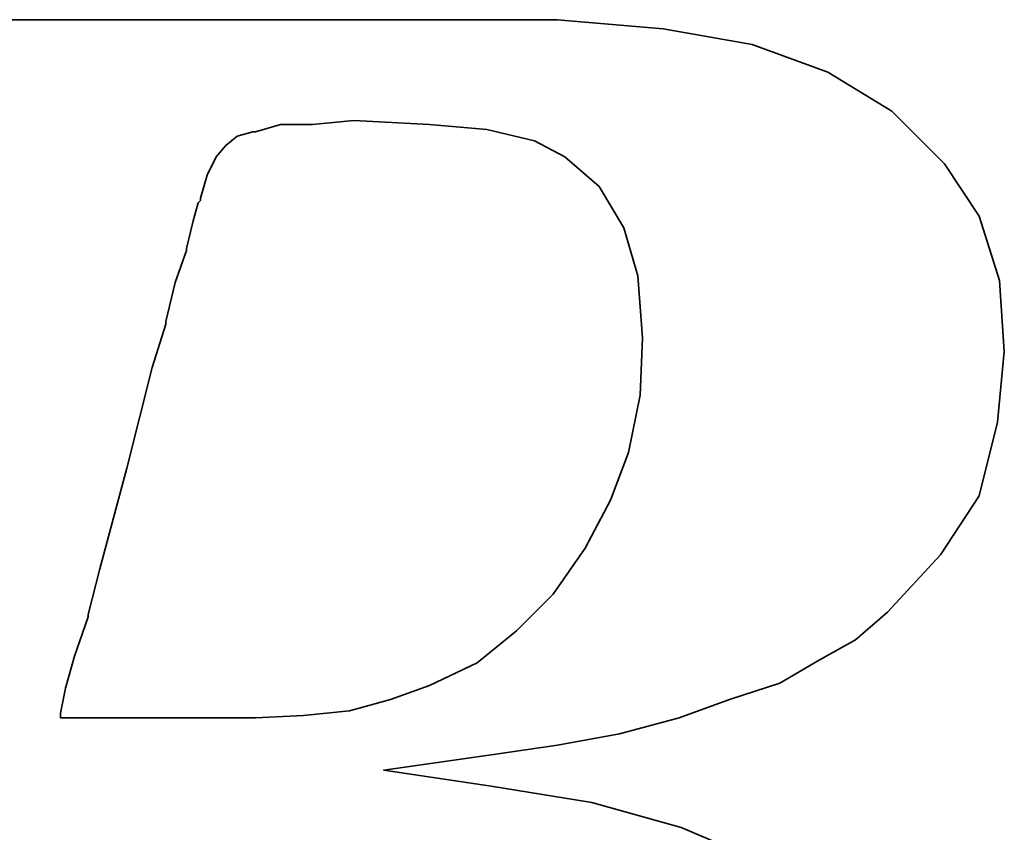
# Model space of a CAD drawing. Extents: x 55 to 159, y 66 to 127.
# Tile 33 of 51: x 137.617 to 138.473, y 96.985 to 97.692. Entities that reach past the tile are written whole.
import ezdxf

# ---------------------------------------------------------------- set-up
doc = ezdxf.new("R2010")
doc.units = 0
doc.header["$MEASUREMENT"] = 0
doc.layers.add('DIM', color=4, linetype='CONTINUOUS')
doc.layers.add('layer 1', color=7, linetype='CONTINUOUS')

# ---------------------------------------------------------------- blocks, each defined once
blk = doc.blocks.new('TBI MOTION logo(完整正式版)')
at = {"layer": 'layer 1', "color": 22, "lineweight": 35}
for points, knots in [([(-64.65375, -6.86375), (-64.65375, -6.86375), (-64.84375, -7.29625), (-64.84375, -7.29625), (-64.84375, -7.29625), (-64.84375, -7.29625), (-64.86875, -7.34375), (-64.86875, -7.34375), (-64.86875, -7.34375), (-64.86875, -7.34375), (-64.86875, -7.36875), (-64.86875, -7.36875), (-64.86875, -7.36875), (-64.86875, -7.36875), (-65.15375, -7.65375), (-65.15375, -7.65375), (-65.15375, -7.65375), (-65.15375, -7.65375), (-65.17875, -7.65375), (-65.17875, -7.65375), (-65.17875, -7.65375), (-65.17875, -7.65375), (-65.20375, -7.67875), (-65.20375, -7.67875), (-65.20375, -7.67875), (-65.20375, -7.67875), (-65.58875, -7.87125), (-65.58875, -7.87125), (-65.58875, -7.87125), (-65.58875, -7.87125), (-65.63375, -7.87125), (-65.63375, -7.87125), (-65.63375, -7.87125), (-65.63375, -7.87125), (-65.65875, -7.89375), (-65.65875, -7.89375), (-65.65875, -7.89375), (-65.65875, -7.89375), (-66.09375, -7.94375), (-66.09375, -7.94375), (-66.09375, -7.94375), (-66.09375, -7.94375), (-66.11375, -7.94375), (-66.11375, -7.94375), (-66.11375, -7.94375), (-66.11375, -7.94375), (-66.16375, -7.94375), (-66.16375, -7.94375), (-66.16375, -7.94375), (-66.16375, -7.94375), (-66.30875, -7.94375), (-66.30875, -7.94375), (-66.30875, -7.94375), (-66.30875, -7.94375), (-66.69375, -7.94375), (-66.69375, -7.94375), (-66.69375, -7.94375), (-66.69375, -7.94375), (-67.07375, -7.94375), (-67.07375, -7.94375), (-67.07375, -7.94375), (-67.07375, -7.94375), (-67.12375, -7.94375), (-67.12375, -7.94375), (-67.12375, -7.94375), (-67.12375, -7.94375), (-67.12375, -7.96625), (-67.12375, -7.96625), (-67.12375, -7.96625), (-67.12375, -7.96625), (-67.14875, -7.99125), (-67.14875, -7.99125), (-67.14875, -7.99125), (-67.14875, -7.99125), (-67.24375, -8.34875), (-67.24375, -8.34875), (-67.24375, -8.34875), (-67.24375, -8.34875), (-67.31375, -8.68625), (-67.31375, -8.68625), (-67.31375, -8.68625), (-67.31375, -8.68625), (-67.26875, -8.68625), (-67.26875, -8.68625), (-67.26875, -8.68625), (-67.26875, -8.68625), (-67.07375, -8.68625), (-67.07375, -8.68625), (-67.07375, -8.68625), (-67.07375, -8.68625), (-66.54875, -8.68625), (-66.54875, -8.68625), (-66.54875, -8.68625), (-66.54875, -8.68625), (-65.82625, -8.68625), (-65.82625, -8.68625), (-65.82625, -8.68625), (-65.82625, -8.68625), (-65.01375, -8.68625), (-65.01375, -8.68625), (-65.01375, -8.68625), (-65.01375, -8.68625), (-64.05375, -8.68625), (-64.05375, -8.68625), (-64.05375, -8.68625), (-64.05375, -8.68625), (-62.08375, -8.68625), (-62.08375, -8.68625), (-62.08375, -8.68625), (-62.08375, -8.68625), (-60.06875, -8.68625), (-60.06875, -8.68625), (-60.06875, -8.68625), (-60.06875, -8.68625), (-59.10875, -8.68625), (-59.10875, -8.68625), (-59.10875, -8.68625), (-59.10875, -8.68625), (-58.29375, -8.68625), (-58.29375, -8.68625), (-58.29375, -8.68625), (-58.29375, -8.68625), (-57.57375, -8.68625), (-57.57375, -8.68625), (-57.57375, -8.68625), (-57.57375, -8.68625), (-57.04875, -8.68625), (-57.04875, -8.68625), (-57.04875, -8.68625), (-57.04875, -8.68625), (-56.85375, -8.68625), (-56.85375, -8.68625), (-56.85375, -8.68625), (-56.85375, -8.68625), (-56.70875, -8.68625), (-56.70875, -8.68625), (-56.70875, -8.68625), (-56.70875, -8.68625), (-56.61375, -8.68625), (-56.61375, -8.68625), (-56.61375, -8.68625), (-56.61375, -8.68625), (-56.56875, -8.68625), (-56.56875, -8.68625), (-56.56875, -8.68625), (-56.56875, -8.68625), (-55.65375, -8.63875), (-55.65375, -8.63875), (-55.65375, -8.63875), (-55.65375, -8.63875), (-54.76875, -8.51875), (-54.76875, -8.51875), (-54.76875, -8.51875), (-54.76875, -8.51875), (-53.90375, -8.30375), (-53.90375, -8.30375), (-53.90375, -8.30375), (-53.90375, -8.30375), (-53.08875, -8.03875), (-53.08875, -8.03875), (-53.08875, -8.03875), (-53.08875, -8.03875), (-52.34375, -7.65375), (-52.34375, -7.65375), (-52.34375, -7.65375), (-52.34375, -7.65375), (-51.69875, -7.29625), (-51.69875, -7.29625), (-51.69875, -7.29625), (-51.69875, -7.29625), (-51.21875, -6.91125), (-51.21875, -6.91125), (-51.21875, -6.91125), (-51.21875, -6.91125), (-50.83375, -6.50375), (-50.83375, -6.50375), (-50.83375, -6.50375), (-50.83375, -6.50375), (-50.44875, -5.94875), (-50.44875, -5.94875), (-50.44875, -5.94875), (-50.44875, -5.94875), (-50.13875, -5.30375), (-50.13875, -5.30375), (-50.13875, -5.30375), (-50.13875, -5.30375), (-49.99375, -4.65375), (-49.99375, -4.65375), (-49.99375, -4.65375), (-49.99375, -4.65375), (-49.92375, -3.98375), (-49.92375, -3.98375), (-49.92375, -3.98375), (-49.92375, -3.98375), (-49.99375, -3.19374), (-49.99375, -3.19374), (-49.99375, -3.19374), (-49.99375, -3.19374), (-50.23374, -2.44874), (-50.23374, -2.44874), (-50.23374, -2.44874), (-50.23374, -2.44874), (-50.59375, -1.87374), (-50.59375, -1.87374), (-50.59375, -1.87374), (-50.59375, -1.87374), (-51.09875, -1.31874), (-51.09875, -1.31874), (-51.09875, -1.31874), (-51.09875, -1.31874), (-51.74375, -0.81875), (-51.74375, -0.81875), (-51.74375, -0.81875), (-51.74375, -0.81875), (-52.53875, -0.48125), (-52.53875, -0.48125), (-52.53875, -0.48125), (-52.53875, -0.48125), (-53.47375, -0.21875), (-53.47375, -0.21875), (-53.47375, -0.21875), (-53.47375, -0.21875), (-54.52875, -0.04874), (-54.52875, -0.04874), (-54.52875, -0.04874), (-54.52875, -0.04874), (-55.65375, 0.12125), (-55.65375, 0.12125), (-55.65375, 0.12125), (-55.65375, 0.12125), (-54.50375, 0.28624), (-54.50375, 0.28624), (-54.50375, 0.28624), (-54.50375, 0.28624), (-53.83375, 0.38124), (-53.83375, 0.38124), (-53.83375, 0.38124), (-53.83375, 0.38124), (-53.18375, 0.50125), (-53.18375, 0.50125), (-53.18375, 0.50125), (-53.18375, 0.50125), (-52.55875, 0.66874), (-52.55875, 0.66874), (-52.55875, 0.66874), (-52.55875, 0.66874), (-52.03375, 0.86124), (-52.03375, 0.86124), (-52.03375, 0.86124), (-52.03375, 0.86124), (-51.50374, 1.03124), (-51.50374, 1.03124), (-51.50374, 1.03124), (-51.50374, 1.03124), (-51.09875, 1.27125), (-51.09875, 1.27125), (-51.09875, 1.27125), (-51.09875, 1.27125), (-50.71375, 1.48624), (-50.71375, 1.48624), (-50.71375, 1.48624), (-50.71375, 1.48624), (-50.37625, 1.77625), (-50.37625, 1.77625), (-50.37625, 1.77625), (-50.37625, 1.77625), (-49.82375, 2.37625), (-49.82375, 2.37625), (-49.82375, 2.37625), (-49.82375, 2.37625), (-49.41875, 2.99625), (-49.41875, 2.99625), (-49.41875, 2.99625), (-49.41875, 2.99625), (-49.22375, 3.76625), (-49.22375, 3.76625), (-49.22375, 3.76625), (-49.22375, 3.76625), (-49.15375, 4.50874), (-49.15375, 4.50874), (-49.15375, 4.50874), (-49.15375, 4.50874), (-49.20375, 5.25125), (-49.20375, 5.25125), (-49.20375, 5.25125), (-49.20375, 5.25125), (-49.41875, 5.92625), (-49.41875, 5.92625), (-49.41875, 5.92625), (-49.41875, 5.92625), (-49.77875, 6.47625), (-49.77875, 6.47625), (-49.77875, 6.47625), (-49.77875, 6.47625), (-50.33125, 7.02624), (-50.33125, 7.02624), (-50.33125, 7.02624), (-50.33125, 7.02624), (-51.00125, 7.43625), (-51.00125, 7.43625), (-51.00125, 7.43625), (-51.00125, 7.43625), (-51.79375, 7.72625), (-51.79375, 7.72625), (-51.79375, 7.72625), (-51.79375, 7.72625), (-52.72875, 7.89124), (-52.72875, 7.89124), (-52.72875, 7.89124), (-52.72875, 7.89124), (-53.83375, 7.98625), (-53.83375, 7.98625), (-53.83375, 7.98625), (-53.83375, 7.98625), (-53.92875, 7.98625), (-53.92875, 7.98625), (-53.92875, 7.98625), (-53.92875, 7.98625), (-54.26375, 7.98625), (-54.26375, 7.98625), (-54.26375, 7.98625), (-54.26375, 7.98625), (-54.74375, 7.98625), (-54.74375, 7.98625), (-54.74375, 7.98625), (-54.74375, 7.98625), (-55.36875, 7.98625), (-55.36875, 7.98625), (-55.36875, 7.98625), (-55.36875, 7.98625), (-56.13375, 7.98625), (-56.13375, 7.98625), (-56.13375, 7.98625), (-56.13375, 7.98625), (-56.94875, 7.98625), (-56.94875, 7.98625), (-56.94875, 7.98625), (-56.94875, 7.98625), (-58.77625, 7.98625), (-58.77625, 7.98625), (-58.77625, 7.98625), (-58.77625, 7.98625), (-60.59875, 7.98625), (-60.59875, 7.98625), (-60.59875, 7.98625), (-60.59875, 7.98625), (-61.41375, 7.98625), (-61.41375, 7.98625), (-61.41375, 7.98625), (-61.41375, 7.98625), (-62.17875, 7.98625), (-62.17875, 7.98625), (-62.17875, 7.98625), (-62.17875, 7.98625), (-62.80375, 7.98625), (-62.80375, 7.98625), (-62.80375, 7.98625), (-62.80375, 7.98625), (-63.30625, 7.98625), (-63.30625, 7.98625), (-63.30625, 7.98625), (-63.30625, 7.98625), (-63.57375, 7.98625), (-63.57375, 7.98625), (-63.57375, 7.98625), (-63.57375, 7.98625), (-63.57375, 7.96375), (-63.57375, 7.96375), (-63.57375, 7.96375), (-63.57375, 7.96375), (-63.59875, 7.94125), (-63.59875, 7.94125), (-63.59875, 7.94125), (-63.59875, 7.94125), (-63.69375, 7.55625), (-63.69375, 7.55625), (-63.69375, 7.55625), (-63.69375, 7.55625), (-63.76375, 7.24624), (-63.76375, 7.24624), (-63.76375, 7.24624), (-63.76375, 7.24624), (-63.23875, 7.24624), (-63.23875, 7.24624), (-63.23875, 7.24624), (-63.23875, 7.24624), (-62.75875, 7.24624), (-62.75875, 7.24624), (-62.75875, 7.24624), (-62.75875, 7.24624), (-62.61125, 7.24624), (-62.61125, 7.24624), (-62.61125, 7.24624), (-62.61125, 7.24624), (-62.56625, 7.24624), (-62.56625, 7.24624), (-62.56625, 7.24624), (-62.56625, 7.24624), (-62.22875, 7.24624), (-62.22875, 7.24624), (-62.22875, 7.24624), (-62.22875, 7.24624), (-62.20375, 7.24624), (-62.20375, 7.24624), (-62.20375, 7.24624), (-62.20375, 7.24624), (-62.17875, 7.21875), (-62.17875, 7.21875), (-62.17875, 7.21875), (-62.17875, 7.21875), (-61.96375, 7.17125), (-61.96375, 7.17125), (-61.96375, 7.17125), (-61.96375, 7.17125), (-61.72375, 7.12624), (-61.72375, 7.12624), (-61.72375, 7.12624), (-61.72375, 7.12624), (-61.70375, 7.12624), (-61.70375, 7.12624), (-61.70375, 7.12624), (-61.70375, 7.12624), (-61.55875, 7.07624), (-61.55875, 7.07624), (-61.55875, 7.07624), (-61.55875, 7.07624), (-61.50875, 7.07624), (-61.50875, 7.07624), (-61.50875, 7.07624), (-61.50875, 7.07624), (-61.48375, 7.02624), (-61.48375, 7.02624), (-61.48375, 7.02624), (-61.48375, 7.02624), (-61.31875, 6.83375), (-61.31875, 6.83375), (-61.31875, 6.83375), (-61.31875, 6.83375), (-61.29375, 6.81125), (-61.29375, 6.81125), (-61.29375, 6.81125), (-61.29375, 6.81125), (-61.29375, 6.78625), (-61.29375, 6.78625), (-61.29375, 6.78625), (-61.29375, 6.78625), (-61.19875, 6.50124), (-61.19875, 6.50124), (-61.19875, 6.50124), (-61.19875, 6.50124), (-61.17375, 6.45124), (-61.17375, 6.45124), (-61.17375, 6.45124), (-61.17375, 6.45124), (-61.19875, 6.40625), (-61.19875, 6.40625), (-61.19875, 6.40625), (-61.19875, 6.40625), (-61.26875, 5.99624), (-61.26875, 5.99624), (-61.26875, 5.99624), (-61.26875, 5.99624), (-61.26875, 5.85125), (-61.26875, 5.85125), (-61.26875, 5.85125), (-61.26875, 5.85125), (-61.26875, 5.82625), (-61.26875, 5.82625), (-61.26875, 5.82625), (-61.26875, 5.82625), (-61.29375, 5.80625), (-61.29375, 5.80625), (-61.29375, 5.80625), (-61.29375, 5.80625), (-61.34125, 5.66125), (-61.34125, 5.66125), (-61.34125, 5.66125), (-61.34125, 5.66125), (-61.41375, 5.44625), (-61.41375, 5.44625), (-61.41375, 5.44625), (-61.41375, 5.44625), (-61.48375, 5.15625), (-61.48375, 5.15625), (-61.48375, 5.15625), (-61.48375, 5.15625), (-61.58375, 4.82124), (-61.58375, 4.82124), (-61.58375, 4.82124), (-61.58375, 4.82124), (-61.79875, 4.00375), (-61.79875, 4.00375), (-61.79875, 4.00375), (-61.79875, 4.00375), (-62.05875, 2.99625), (-62.05875, 2.99625), (-62.05875, 2.99625), (-62.05875, 2.99625), (-62.34875, 1.91625), (-62.34875, 1.91625), (-62.34875, 1.91625), (-62.34875, 1.91625), (-62.97375, -0.41124), (-62.97375, -0.41124), (-62.97375, -0.41124), (-62.97375, -0.41124), (-63.59875, -2.75875), (-63.59875, -2.75875), (-63.59875, -2.75875), (-63.59875, -2.75875), (-63.88375, -3.86374), (-63.88375, -3.86374), (-63.88375, -3.86374), (-63.88375, -3.86374), (-64.14875, -4.82374), (-64.14875, -4.82374), (-64.14875, -4.82374), (-64.14875, -4.82374), (-64.36375, -5.64125), (-64.36375, -5.64125), (-64.36375, -5.64125), (-64.36375, -5.64125), (-64.43625, -5.97625), (-64.43625, -5.97625), (-64.43625, -5.97625), (-64.43625, -5.97625), (-64.50875, -6.28625), (-64.50875, -6.28625), (-64.50875, -6.28625), (-64.50875, -6.28625), (-64.50875, -6.30875), (-64.50875, -6.30875), (-64.50875, -6.30875), (-64.50875, -6.30875), (-64.57875, -6.50375), (-64.57875, -6.50375), (-64.57875, -6.50375), (-64.57875, -6.50375), (-64.62875, -6.69625), (-64.62875, -6.69625), (-64.62875, -6.69625), (-64.62875, -6.69625), (-64.62875, -6.76875), (-64.62875, -6.76875), (-64.62875, -6.76875), (-64.62875, -6.76875), (-64.62875, -6.81375), (-64.62875, -6.81375), (-64.62875, -6.81375), (-64.62875, -6.81375), (-64.62875, -6.83875), (-64.62875, -6.83875), (-64.62875, -6.83875), (-64.62875, -6.83875), (-64.65375, -6.86375), (-64.65375, -6.86375)], [0, 0, 0, 0, 0.00719424, 0.00719424, 0.00719424, 0.00719424, 0.01438849, 0.01438849, 0.01438849, 0.01438849, 0.02158273, 0.02158273, 0.02158273, 0.02158273, 0.02877698, 0.02877698, 0.02877698, 0.02877698, 0.03597122, 0.03597122, 0.03597122, 0.03597122, 0.04316547, 0.04316547, 0.04316547, 0.04316547, 0.05035971, 0.05035971, 0.05035971, 0.05035971, 0.05755396, 0.05755396, 0.05755396, 0.05755396, 0.0647482, 0.0647482, 0.0647482, 0.0647482, 0.07194245, 0.07194245, 0.07194245, 0.07194245, 0.07913669, 0.07913669, 0.07913669, 0.07913669, 0.08633094, 0.08633094, 0.08633094, 0.08633094, 0.09352518, 0.09352518, 0.09352518, 0.09352518, 0.10071942, 0.10071942, 0.10071942, 0.10071942, 0.10791367, 0.10791367, 0.10791367, 0.10791367, 0.11510791, 0.11510791, 0.11510791, 0.11510791, 0.12230216, 0.12230216, 0.12230216, 0.12230216, 0.1294964, 0.1294964, 0.1294964, 0.1294964, 0.13669065, 0.13669065, 0.13669065, 0.13669065, 0.14388489, 0.14388489, 0.14388489, 0.14388489, 0.15107914, 0.15107914, 0.15107914, 0.15107914, 0.15827338, 0.15827338, 0.15827338, 0.15827338, 0.16546763, 0.16546763, 0.16546763, 0.16546763, 0.17266187, 0.17266187, 0.17266187, 0.17266187, 0.17985612, 0.17985612, 0.17985612, 0.17985612, 0.18705036, 0.18705036, 0.18705036, 0.18705036, 0.1942446, 0.1942446, 0.1942446, 0.1942446, 0.20143885, 0.20143885, 0.20143885, 0.20143885, 0.20863309, 0.20863309, 0.20863309, 0.20863309, 0.21582734, 0.21582734, 0.21582734, 0.21582734, 0.22302158, 0.22302158, 0.22302158, 0.22302158, 0.23021583, 0.23021583, 0.23021583, 0.23021583, 0.23741007, 0.23741007, 0.23741007, 0.23741007, 0.24460432, 0.24460432, 0.24460432, 0.24460432, 0.25179856, 0.25179856, 0.25179856, 0.25179856, 0.25899281, 0.25899281, 0.25899281, 0.25899281, 0.26618705, 0.26618705, 0.26618705, 0.26618705, 0.27338129, 0.27338129, 0.27338129, 0.27338129, 0.28057554, 0.28057554, 0.28057554, 0.28057554, 0.28776978, 0.28776978, 0.28776978, 0.28776978, 0.29496403, 0.29496403, 0.29496403, 0.29496403, 0.30215827, 0.30215827, 0.30215827, 0.30215827, 0.30935252, 0.30935252, 0.30935252, 0.30935252, 0.31654676, 0.31654676, 0.31654676, 0.31654676, 0.32374101, 0.32374101, 0.32374101, 0.32374101, 0.33093525, 0.33093525, 0.33093525, 0.33093525, 0.3381295, 0.3381295, 0.3381295, 0.3381295, 0.34532374, 0.34532374, 0.34532374, 0.34532374, 0.35251799, 0.35251799, 0.35251799, 0.35251799, 0.35971223, 0.35971223, 0.35971223, 0.35971223, 0.36690647, 0.36690647, 0.36690647, 0.36690647, 0.37410072, 0.37410072, 0.37410072, 0.37410072, 0.38129496, 0.38129496, 0.38129496, 0.38129496, 0.38848921, 0.38848921, 0.38848921, 0.38848921, 0.39568345, 0.39568345, 0.39568345, 0.39568345, 0.4028777, 0.4028777, 0.4028777, 0.4028777, 0.41007194, 0.41007194, 0.41007194, 0.41007194, 0.41726619, 0.41726619, 0.41726619, 0.41726619, 0.42446043, 0.42446043, 0.42446043, 0.42446043, 0.43165468, 0.43165468, 0.43165468, 0.43165468, 0.43884892, 0.43884892, 0.43884892, 0.43884892, 0.44604317, 0.44604317, 0.44604317, 0.44604317, 0.45323741, 0.45323741, 0.45323741, 0.45323741, 0.46043165, 0.46043165, 0.46043165, 0.46043165, 0.4676259, 0.4676259, 0.4676259, 0.4676259, 0.47482014, 0.47482014, 0.47482014, 0.47482014, 0.48201439, 0.48201439, 0.48201439, 0.48201439, 0.48920863, 0.48920863, 0.48920863, 0.48920863, 0.49640288, 0.49640288, 0.49640288, 0.49640288, 0.50359712, 0.50359712, 0.50359712, 0.50359712, 0.51079137, 0.51079137, 0.51079137, 0.51079137, 0.51798561, 0.51798561, 0.51798561, 0.51798561, 0.52517986, 0.52517986, 0.52517986, 0.52517986, 0.5323741, 0.5323741, 0.5323741, 0.5323741, 0.53956835, 0.53956835, 0.53956835, 0.53956835, 0.54676259, 0.54676259, 0.54676259, 0.54676259, 0.55395683, 0.55395683, 0.55395683, 0.55395683, 0.56115108, 0.56115108, 0.56115108, 0.56115108, 0.56834532, 0.56834532, 0.56834532, 0.56834532, 0.57553957, 0.57553957, 0.57553957, 0.57553957, 0.58273381, 0.58273381, 0.58273381, 0.58273381, 0.58992806, 0.58992806, 0.58992806, 0.58992806, 0.5971223, 0.5971223, 0.5971223, 0.5971223, 0.60431655, 0.60431655, 0.60431655, 0.60431655, 0.61151079, 0.61151079, 0.61151079, 0.61151079, 0.61870504, 0.61870504, 0.61870504, 0.61870504, 0.62589928, 0.62589928, 0.62589928, 0.62589928, 0.63309353, 0.63309353, 0.63309353, 0.63309353, 0.64028777, 0.64028777, 0.64028777, 0.64028777, 0.64748201, 0.64748201, 0.64748201, 0.64748201, 0.65467626, 0.65467626, 0.65467626, 0.65467626, 0.6618705, 0.6618705, 0.6618705, 0.6618705, 0.66906475, 0.66906475, 0.66906475, 0.66906475, 0.67625899, 0.67625899, 0.67625899, 0.67625899, 0.68345324, 0.68345324, 0.68345324, 0.68345324, 0.69064748, 0.69064748, 0.69064748, 0.69064748, 0.69784173, 0.69784173, 0.69784173, 0.69784173, 0.70503597, 0.70503597, 0.70503597, 0.70503597, 0.71223022, 0.71223022, 0.71223022, 0.71223022, 0.71942446, 0.71942446, 0.71942446, 0.71942446, 0.72661871, 0.72661871, 0.72661871, 0.72661871, 0.73381295, 0.73381295, 0.73381295, 0.73381295, 0.74100719, 0.74100719, 0.74100719, 0.74100719, 0.74820144, 0.74820144, 0.74820144, 0.74820144, 0.75539568, 0.75539568, 0.75539568, 0.75539568, 0.76258993, 0.76258993, 0.76258993, 0.76258993, 0.76978417, 0.76978417, 0.76978417, 0.76978417, 0.77697842, 0.77697842, 0.77697842, 0.77697842, 0.78417266, 0.78417266, 0.78417266, 0.78417266, 0.79136691, 0.79136691, 0.79136691, 0.79136691, 0.79856115, 0.79856115, 0.79856115, 0.79856115, 0.8057554, 0.8057554, 0.8057554, 0.8057554, 0.81294964, 0.81294964, 0.81294964, 0.81294964, 0.82014388, 0.82014388, 0.82014388, 0.82014388, 0.82733813, 0.82733813, 0.82733813, 0.82733813, 0.83453237, 0.83453237, 0.83453237, 0.83453237, 0.84172662, 0.84172662, 0.84172662, 0.84172662, 0.84892086, 0.84892086, 0.84892086, 0.84892086, 0.85611511, 0.85611511, 0.85611511, 0.85611511, 0.86330935, 0.86330935, 0.86330935, 0.86330935, 0.8705036, 0.8705036, 0.8705036, 0.8705036, 0.87769784, 0.87769784, 0.87769784, 0.87769784, 0.88489209, 0.88489209, 0.88489209, 0.88489209, 0.89208633, 0.89208633, 0.89208633, 0.89208633, 0.89928058, 0.89928058, 0.89928058, 0.89928058, 0.90647482, 0.90647482, 0.90647482, 0.90647482, 0.91366906, 0.91366906, 0.91366906, 0.91366906, 0.92086331, 0.92086331, 0.92086331, 0.92086331, 0.92805755, 0.92805755, 0.92805755, 0.92805755, 0.9352518, 0.9352518, 0.9352518, 0.9352518, 0.94244604, 0.94244604, 0.94244604, 0.94244604, 0.94964029, 0.94964029, 0.94964029, 0.94964029, 0.95683453, 0.95683453, 0.95683453, 0.95683453, 0.96402878, 0.96402878, 0.96402878, 0.96402878, 0.97122302, 0.97122302, 0.97122302, 0.97122302, 0.97841727, 0.97841727, 0.97841727, 0.97841727, 0.98561151, 0.98561151, 0.98561151, 0.98561151, 0.99280576, 0.99280576, 0.99280576, 0.99280576, 1, 1, 1, 1]), ([(-57.50375, 6.35625), (-57.50375, 6.35625), (-57.57375, 6.11625), (-57.57375, 6.11625), (-57.57375, 6.11625), (-57.57375, 6.11625), (-57.57375, 6.09125), (-57.57375, 6.09125), (-57.57375, 6.09125), (-57.57375, 6.09125), (-57.59875, 6.06625), (-57.59875, 6.06625), (-57.59875, 6.06625), (-57.59875, 6.06625), (-57.64875, 5.87625), (-57.64875, 5.87625), (-57.64875, 5.87625), (-57.64875, 5.87625), (-57.71875, 5.58875), (-57.71875, 5.58875), (-57.71875, 5.58875), (-57.71875, 5.58875), (-57.71875, 5.56625), (-57.71875, 5.56625), (-57.71875, 5.56625), (-57.71875, 5.56625), (-57.83875, 5.23125), (-57.83875, 5.23125), (-57.83875, 5.23125), (-57.83875, 5.23125), (-57.93625, 4.82124), (-57.93625, 4.82124), (-57.93625, 4.82124), (-57.93625, 4.82124), (-57.93625, 4.79624), (-57.93625, 4.79624), (-57.93625, 4.79624), (-57.93625, 4.79624), (-58.07875, 4.34125), (-58.07875, 4.34125), (-58.07875, 4.34125), (-58.07875, 4.34125), (-58.34375, 3.28625), (-58.34375, 3.28625), (-58.34375, 3.28625), (-58.34375, 3.28625), (-58.62875, 2.23124), (-58.62875, 2.23124), (-58.62875, 2.23124), (-58.62875, 2.23124), (-58.74875, 1.75125), (-58.74875, 1.75125), (-58.74875, 1.75125), (-58.74875, 1.75125), (-58.74875, 1.72625), (-58.74875, 1.72625), (-58.74875, 1.72625), (-58.74875, 1.72625), (-58.89375, 1.31625), (-58.89375, 1.31625), (-58.89375, 1.31625), (-58.89375, 1.31625), (-58.98875, 0.98124), (-58.98875, 0.98124), (-58.98875, 0.98124), (-58.98875, 0.98124), (-59.03875, 0.71625), (-59.03875, 0.71625), (-59.03875, 0.71625), (-59.03875, 0.71625), (-59.03875, 0.66874), (-59.03875, 0.66874), (-59.03875, 0.66874), (-59.03875, 0.66874), (-58.91875, 0.66874), (-58.91875, 0.66874), (-58.91875, 0.66874), (-58.91875, 0.66874), (-58.53375, 0.66874), (-58.53375, 0.66874), (-58.53375, 0.66874), (-58.53375, 0.66874), (-58.10375, 0.66874), (-58.10375, 0.66874), (-58.10375, 0.66874), (-58.10375, 0.66874), (-57.66875, 0.66874), (-57.66875, 0.66874), (-57.66875, 0.66874), (-57.66875, 0.66874), (-57.33375, 0.66874), (-57.33375, 0.66874), (-57.33375, 0.66874), (-57.33375, 0.66874), (-57.09375, 0.66874), (-57.09375, 0.66874), (-57.09375, 0.66874), (-57.09375, 0.66874), (-56.99875, 0.66874), (-56.99875, 0.66874), (-56.99875, 0.66874), (-56.99875, 0.66874), (-56.49375, 0.69374), (-56.49375, 0.69374), (-56.49375, 0.69374), (-56.49375, 0.69374), (-56.01375, 0.74374), (-56.01375, 0.74374), (-56.01375, 0.74374), (-56.01375, 0.74374), (-55.58375, 0.86124), (-55.58375, 0.86124), (-55.58375, 0.86124), (-55.58375, 0.86124), (-55.17375, 1.00624), (-55.17375, 1.00624), (-55.17375, 1.00624), (-55.17375, 1.00624), (-54.67375, 1.24625), (-54.67375, 1.24625), (-54.67375, 1.24625), (-54.67375, 1.24625), (-54.26375, 1.58124), (-54.26375, 1.58124), (-54.26375, 1.58124), (-54.26375, 1.58124), (-53.87875, 1.96374), (-53.87875, 1.96374), (-53.87875, 1.96374), (-53.87875, 1.96374), (-53.54375, 2.44625), (-53.54375, 2.44625), (-53.54375, 2.44625), (-53.54375, 2.44625), (-53.27875, 2.95125), (-53.27875, 2.95125), (-53.27875, 2.95125), (-53.27875, 2.95125), (-53.08875, 3.45124), (-53.08875, 3.45124), (-53.08875, 3.45124), (-53.08875, 3.45124), (-52.96875, 4.05124), (-52.96875, 4.05124), (-52.96875, 4.05124), (-52.96875, 4.05124), (-52.94375, 4.65125), (-52.94375, 4.65125), (-52.94375, 4.65125), (-52.94375, 4.65125), (-52.99375, 5.30125), (-52.99375, 5.30125), (-52.99375, 5.30125), (-52.99375, 5.30125), (-53.13875, 5.80625), (-53.13875, 5.80625), (-53.13875, 5.80625), (-53.13875, 5.80625), (-53.39875, 6.23625), (-53.39875, 6.23625), (-53.39875, 6.23625), (-53.39875, 6.23625), (-53.75875, 6.54875), (-53.75875, 6.54875), (-53.75875, 6.54875), (-53.75875, 6.54875), (-54.07375, 6.71625), (-54.07375, 6.71625), (-54.07375, 6.71625), (-54.07375, 6.71625), (-54.57375, 6.83375), (-54.57375, 6.83375), (-54.57375, 6.83375), (-54.57375, 6.83375), (-55.17375, 6.88625), (-55.17375, 6.88625), (-55.17375, 6.88625), (-55.17375, 6.88625), (-55.96875, 6.93125), (-55.96875, 6.93125), (-55.96875, 6.93125), (-55.96875, 6.93125), (-56.39875, 6.88625), (-56.39875, 6.88625), (-56.39875, 6.88625), (-56.39875, 6.88625), (-56.42125, 6.88625), (-56.42125, 6.88625), (-56.42125, 6.88625), (-56.42125, 6.88625), (-56.73375, 6.88625), (-56.73375, 6.88625), (-56.73375, 6.88625), (-56.73375, 6.88625), (-56.99875, 6.81125), (-56.99875, 6.81125), (-56.99875, 6.81125), (-56.99875, 6.81125), (-57.02375, 6.81125), (-57.02375, 6.81125), (-57.02375, 6.81125), (-57.02375, 6.81125), (-57.18875, 6.76625), (-57.18875, 6.76625), (-57.18875, 6.76625), (-57.18875, 6.76625), (-57.30875, 6.66625), (-57.30875, 6.66625), (-57.30875, 6.66625), (-57.30875, 6.66625), (-57.40875, 6.54875), (-57.40875, 6.54875), (-57.40875, 6.54875), (-57.40875, 6.54875), (-57.50375, 6.35625), (-57.50375, 6.35625)], [0, 0, 0, 0, 0.01851852, 0.01851852, 0.01851852, 0.01851852, 0.03703704, 0.03703704, 0.03703704, 0.03703704, 0.05555556, 0.05555556, 0.05555556, 0.05555556, 0.07407407, 0.07407407, 0.07407407, 0.07407407, 0.09259259, 0.09259259, 0.09259259, 0.09259259, 0.11111111, 0.11111111, 0.11111111, 0.11111111, 0.12962963, 0.12962963, 0.12962963, 0.12962963, 0.14814815, 0.14814815, 0.14814815, 0.14814815, 0.16666667, 0.16666667, 0.16666667, 0.16666667, 0.18518519, 0.18518519, 0.18518519, 0.18518519, 0.2037037, 0.2037037, 0.2037037, 0.2037037, 0.22222222, 0.22222222, 0.22222222, 0.22222222, 0.24074074, 0.24074074, 0.24074074, 0.24074074, 0.25925926, 0.25925926, 0.25925926, 0.25925926, 0.27777778, 0.27777778, 0.27777778, 0.27777778, 0.2962963, 0.2962963, 0.2962963, 0.2962963, 0.31481481, 0.31481481, 0.31481481, 0.31481481, 0.33333333, 0.33333333, 0.33333333, 0.33333333, 0.35185185, 0.35185185, 0.35185185, 0.35185185, 0.37037037, 0.37037037, 0.37037037, 0.37037037, 0.38888889, 0.38888889, 0.38888889, 0.38888889, 0.40740741, 0.40740741, 0.40740741, 0.40740741, 0.42592593, 0.42592593, 0.42592593, 0.42592593, 0.44444444, 0.44444444, 0.44444444, 0.44444444, 0.46296296, 0.46296296, 0.46296296, 0.46296296, 0.48148148, 0.48148148, 0.48148148, 0.48148148, 0.5, 0.5, 0.5, 0.5, 0.51851852, 0.51851852, 0.51851852, 0.51851852, 0.53703704, 0.53703704, 0.53703704, 0.53703704, 0.55555556, 0.55555556, 0.55555556, 0.55555556, 0.57407407, 0.57407407, 0.57407407, 0.57407407, 0.59259259, 0.59259259, 0.59259259, 0.59259259, 0.61111111, 0.61111111, 0.61111111, 0.61111111, 0.62962963, 0.62962963, 0.62962963, 0.62962963, 0.64814815, 0.64814815, 0.64814815, 0.64814815, 0.66666667, 0.66666667, 0.66666667, 0.66666667, 0.68518519, 0.68518519, 0.68518519, 0.68518519, 0.7037037, 0.7037037, 0.7037037, 0.7037037, 0.72222222, 0.72222222, 0.72222222, 0.72222222, 0.74074074, 0.74074074, 0.74074074, 0.74074074, 0.75925926, 0.75925926, 0.75925926, 0.75925926, 0.77777778, 0.77777778, 0.77777778, 0.77777778, 0.7962963, 0.7962963, 0.7962963, 0.7962963, 0.81481481, 0.81481481, 0.81481481, 0.81481481, 0.83333333, 0.83333333, 0.83333333, 0.83333333, 0.85185185, 0.85185185, 0.85185185, 0.85185185, 0.87037037, 0.87037037, 0.87037037, 0.87037037, 0.88888889, 0.88888889, 0.88888889, 0.88888889, 0.90740741, 0.90740741, 0.90740741, 0.90740741, 0.92592593, 0.92592593, 0.92592593, 0.92592593, 0.94444444, 0.94444444, 0.94444444, 0.94444444, 0.96296296, 0.96296296, 0.96296296, 0.96296296, 0.98148148, 0.98148148, 0.98148148, 0.98148148, 1, 1, 1, 1])]:
    blk.add_open_spline(points, degree=3, knots=knots, dxfattribs=at)

msp = doc.modelspace()

# ---------------------------------------------------------------- block references
at = {"layer": 'DIM', "color": 7, "xscale": 0.0830079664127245, "yscale": 0.0830079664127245, "zscale": 0.0830079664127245}
msp.add_blockref('TBI MOTION logo(完整正式版)', (142.55329, 97.02942), dxfattribs=at)

doc.saveas('drawing.dxf')
